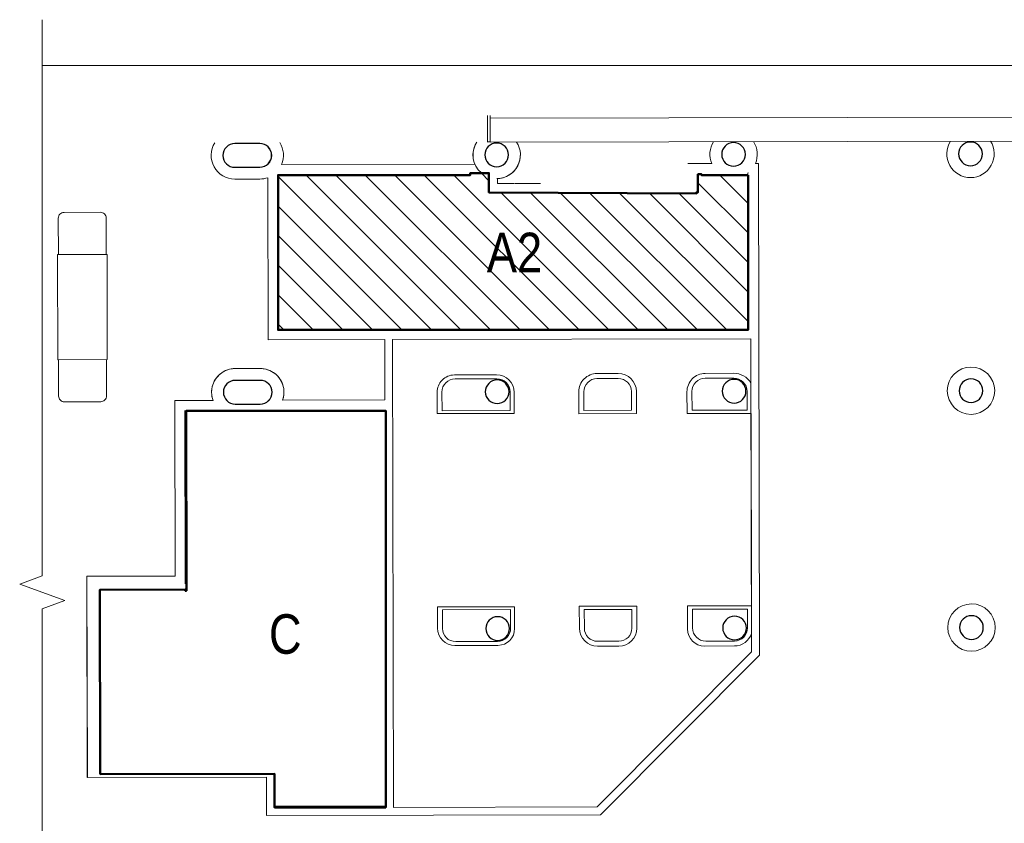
# Model space of a CAD drawing. Header units: millimetres. Extents: x 365044 to 878822, y -384447 to -241456.
# Tile 54 of 65: x 731825 to 806636, y -304858 to -243777. Entities that reach past the tile are written whole.
import ezdxf

# ---------------------------------------------------------------- set-up
doc = ezdxf.new("R2010")
doc.units = ezdxf.units.MM
doc.linetypes.add('Overhead', pattern=[3.96875, 2.38125, -1.5875])
for name, color, linetype, lineweight in [('A -TEXT', 7, 'Continuous', 13), ('A-AREA-____-OTLN', 32, 'Continuous', 9), ('A-COLS-____-MCUT', 52, 'Continuous', 25), ('A-COLS-____-OTLN', 52, 'Continuous', 9), ('A-FLOR-____-OTLN', 192, 'Continuous', 9), ('A-FLOR-HRAL-MBND', 11, 'Overhead', 9), ('A-TEXT', 7, 'Continuous', 9), ('A-WALL-____-MCUT', 95, 'Continuous', 18), ('A-WALL-____-MCUT-1', 113, 'Continuous', 9), ('A-WALL-____-OTLN', 113, 'Continuous', 9), ('A-WALL-____-PATT-1', 111, 'Continuous', 9)]:
    doc.layers.add(name, color=color, linetype=linetype, lineweight=lineweight)
doc.styles.get("Standard").update_dxf_attribs({"font": 'arial.ttf'})

# ---------------------------------------------------------------- blocks, each defined once
blk = doc.blocks.new('Basic Wall _ Brick_Generic_Face - ___-1851244-Level 0 - ARRIVALS - T2 - ARRIVALS FORECOURT')
at = {"layer": 'A-WALL-____-PATT-1'}
h = blk.add_hatch(dxfattribs=at)
h.set_pattern_fill('FP_2', color=256, style=0, pattern_type=2)
h.set_pattern_definition([(0, (0, 0), (406.4, 101.6), [33.528, -271.272, 33.528, -271.272, -1625.6]), (0, (0, 0), (406.4, 101.6), [-609.6, 33.528, -576.072, 33.528, -271.272, -711.2]), (0, (0, 0), (406.4, 101.6), [-1524, 33.528, -169.672, 33.528, -474.472]), (120, (152.4, 50.8), (-291.18818, 301.152724), [33.528, -271.272, 33.528, -271.272, -1625.6]), (120, (152.4, 50.8), (-291.18818, 301.152724), [-609.6, 33.528, -576.072, 33.528, -271.272, -711.2]), (120, (152.4, 50.8), (-291.18818, 301.152724), [-1524, 33.528, -169.672, 33.528, -474.472]), (240, (203.2, 254), (-115.21182, -402.752724), [33.528, -271.272, 33.528, -271.272, -1625.6]), (240, (203.2, 254), (-115.21182, -402.752724), [-609.6, 33.528, -576.072, 33.528, -271.272, -711.2]), (240, (203.2, 254), (-115.21182, -402.752724), [-1524, 33.528, -169.672, 33.528, -474.472])])
h.paths.add_polyline_path([(124149, -66225), (124234, -66225), (124224, -66215), (120645, -66215), (120645, -66225), (123949, -66225)], flags=0)
h = blk.add_hatch(dxfattribs=at)
h.set_pattern_fill('FP_9', color=256, style=0, pattern_type=2)
h.set_pattern_definition([(270, (124149.13, -66140), (500, 3e-14), []), (0, (124149.13, -66140), (0, 250), [])])
h.paths.add_polyline_path([(124149, -66225), (124234, -66225), (124224, -66215), (120645, -66215), (120645, -66225), (123949, -66225)], flags=0)
at = {"layer": 'A-WALL-____-OTLN'}
for q in [(120645, -66215), (124234, -66225)]:
    blk.add_line((120645, -66225), q, dxfattribs=at)
blk = doc.blocks.new('Column - Round - 1800mm Diameter-2489806-Level 0 - ARRIVALS - T2 - ARRIVALS FORECOURT')
at = {"layer": 'A-COLS-____-MCUT', "lineweight": 30}
for start, end in [(90, 180), (360, 90), (180, 0)]:
    blk.add_arc((0, 0), 900, start, end, dxfattribs=at)
blk = doc.blocks.new('03 - Column - Arrival Forecourt Expansion Joint - 12_ Diameter-2489807-Level 0 - ARRIVALS - T2 - ARRIVALS FORECOURT')
at = {"layer": 'A-COLS-____-MCUT'}
for p, q in [((-900, 950), (-900, -950)), ((900, -950), (900, 950))]:
    blk.add_line(p, q, dxfattribs=at)
for centre, start, end in [((0, 950), 0, 180), ((0, -950), 180, 0)]:
    blk.add_arc(centre, 900, start, end, dxfattribs=at)

msp = doc.modelspace()

# ---------------------------------------------------------------- hatches: boundary and pattern name
at = {"layer": 'A-FLOR-HRAL-MBND', "true_color": 0xff1f1f}
h = msp.add_hatch(dxfattribs=at)
h.set_pattern_fill('ANSI31', color=1, scale=500, angle=-90)
h.set_pattern_definition([(315, (-29130649.9, 21867458.7), (1122.532015, 1122.532015), [])])
h.paths.add_polyline_path([(787169.7, -267357.1), (787169.7, -255600.1), (783639.7, -255600.1), (783416.9, -255518.8), (783354.7, -255518.8), (783354.7, -256908.8), (783239.7, -256908.8), (783239.7, -256993.8), (767481.6, -256908.8), (767481.6, -255433.8), (766059.7, -255433.8), (766059.7, -255592.1), (751454.7, -255592.1), (751454.7, -267357.1)])

# ---------------------------------------------------------------- linework, layer by layer
at = {"layer": 'A-AREA-____-OTLN'}
for p, q in [((744473.2, -273575.9), (744500.6, -286661.6)), ((751235.9, -303567), (759535.2, -303549.6))]:
    msp.add_line(p, q, dxfattribs=at)
at = {"layer": 'A-FLOR-____-OTLN'}
for p, q in [((840560.8, -251108), (767561, -251260.8)), ((767364.8, -253088.7), (767364.8, -253061.3)), ((767564.8, -253088.3), (840564.7, -252935.4)), ((767564.8, -253060.8), (767564.8, -253088.3)), ((751728.8, -254782), (766407.8, -254751.3)), ((766407.8, -254751.3), (751728.9, -254782)), ((782592.1, -254717.7), (784409.2, -254717)), ((784409.3, -254717), (782593.5, -254717.6)), ((787724.6, -254716.3), (787954.9, -254715.9)), ((787956.4, -254715.9), (787724.9, -254715.9)), ((787954.9, -254715.9), (788033.2, -292074.2)), ((788034.6, -292074.2), (787956.4, -254715.9)), ((750696.3, -268112.7), (750670.5, -255786.5)), ((750671.9, -255786), (750697.7, -268112.7)), ((768132.2, -255851.8), (768132.9, -256222.9)), ((768134.4, -256222.9), (768133.6, -255851.7)), ((750070.6, -255890.7), (748170.6, -255894.7)), ((748170.7, -255894.7), (750070.7, -255890.7)), ((769401.4, -256220.3), (768132.9, -256222.9)), ((769449.4, -256220.2), (771393.4, -256216.1)), ((735196.2, -258423.3), (737955.6, -258417.5)), ((734763.6, -261622.8), (734757.8, -258863.6)), ((738395.9, -258856), (738401.7, -261615.2)), ((759560.9, -268094.1), (750696.3, -268112.7)), ((750697.7, -268112.7), (759562.3, -268094.1)), ((759570.5, -272679), (759560.9, -268094.1)), ((759562.3, -268094.1), (759571.9, -272679)), ((760161.9, -268091.8), (787381.4, -268034.8)), ((760235.5, -303648.1), (760161.9, -268091.8)), ((787388.4, -271401.9), (787381.4, -268034.8)), ((734786.1, -272382), (734780.3, -269622.8)), ((738418.4, -269615.2), (738424.2, -272367.7)), ((748200.8, -270294.6), (750100.8, -270290.6)), ((750100.8, -270290.6), (748200.8, -270294.6)), ((764851.4, -270781.3), (768058, -270774.6)), ((775689.2, -270671.9), (777301.4, -270668.5)), ((783916.9, -270657.3), (786070.6, -270653)), ((768087.7, -271067.8), (764908.9, -271074.4)), ((777301.9, -271048.5), (775687.7, -271051.9)), ((786087.8, -271030.1), (783902.2, -271034.5)), ((787431.2, -291828.2), (787388.4, -271401.9)), ((763543.4, -273715.4), (763540, -272098.2)), ((763911, -272076.5), (763913.9, -273495.9)), ((769092.8, -273485.1), (769089.8, -272065.7)), ((769393.4, -272104.4), (769396.8, -273703.2)), ((774315, -273729.8), (774311.5, -272055.3)), ((774689.8, -272054), (774692.8, -273473.3)), ((778307, -273465.8), (778304, -272046.4)), ((778683.3, -272044.6), (778686.8, -273720.6)), ((782528.1, -273712.5), (782524.6, -272055.4)), ((782904.2, -272036.6), (782907.1, -273456.1)), ((787092.7, -273447.4), (787089.8, -272028)), ((737979.1, -272814.7), (735226.4, -272820.5)), ((746513.8, -272712.1), (743610.7, -272718.2)), ((743638.7, -286063.4), (743610.7, -272718.2)), ((743612.2, -272718.2), (743640.1, -286063.4)), ((751800, -272695.2), (759570.5, -272679)), ((759571.9, -272679), (751800, -272695.2)), ((744400.4, -286576.8), (744373, -273476.1)), ((769396.8, -273703.2), (763543.4, -273715.4)), ((763913.9, -273495.9), (769092.8, -273485.1)), ((778686.8, -273720.6), (774315, -273729.8)), ((774692.8, -273473.3), (778307, -273465.8)), ((787393.3, -273702.4), (782528.1, -273712.5)), ((782907.1, -273456.1), (787092.7, -273447.4)), ((787423.9, -288322.8), (787393.3, -273702.4)), ((736932.2, -286077.5), (743638.7, -286063.4)), ((736964.2, -301378.7), (736932.2, -286077.5)), ((743640.1, -286063.4), (736933.6, -286077.5)), ((736933.6, -286077.5), (736965.7, -301378.7)), ((763574.1, -288409.6), (769427.6, -288397.4)), ((763577.5, -290026.8), (763574.1, -288409.6)), ((769124.5, -288616.7), (763945.6, -288627.5)), ((763945.6, -288627.5), (763948.6, -290046.9)), ((769127.4, -290036.1), (769124.5, -288616.7)), ((769427.6, -288397.4), (769431, -290061.4)), ((774345.7, -288350.2), (778717.4, -288341)), ((774349.2, -290024.6), (774345.7, -288350.2)), ((778338.7, -288597.4), (774724.4, -288605)), ((774724.4, -288605), (774727.4, -290024.4)), ((778341.7, -290016.8), (778338.7, -288597.4)), ((778717.4, -288341), (778720.9, -290017)), ((782557.4, -288333), (787423.9, -288322.8)), ((782561.1, -290084.4), (782557.4, -288333)), ((787124.8, -288579), (782943.8, -288588)), ((782943.8, -288588), (782946.7, -290006)), ((787127.8, -289999), (787124.8, -288579)), ((783951.4, -291006.5), (786129.5, -291001.9)), ((768166.4, -291331.4), (764894.5, -291338.2)), ((764950.7, -291044.8), (768129.5, -291038.2)), ((775729.5, -291022.3), (777343.8, -291018.9)), ((777344.8, -291398.9), (775732.6, -291402.3)), ((786130.3, -291380.3), (783867.1, -291385)), ((787431.2, -291828.2), (775692.7, -303615.7)), ((788033.2, -292074.2), (775942.4, -304215.2)), ((775943.9, -304215.2), (788034.6, -292074.2)), ((750568.4, -301350.2), (736964.2, -301378.7)), ((736965.7, -301378.7), (750569.8, -301350.2)), ((750574.5, -304268.3), (750568.4, -301350.2)), ((750569.8, -301350.2), (750576, -304268.3)), ((759635.5, -303649.4), (751136.1, -303667.2)), ((775692.7, -303615.7), (760235.5, -303648.1)), ((775942.4, -304215.2), (750574.5, -304268.3)), ((750576, -304268.3), (775943.9, -304215.2))]:
    msp.add_line(p, q, dxfattribs=at)
at = {"layer": 'A-FLOR-____-OTLN', "color": 6, "linetype": 'Continuous'}
for points in [[(733542.6, -243776.7), (733542.6, -286055), (731825.4, -286680), (735259.7, -287930), (733542.6, -288555), (733542.6, -336284.6)], [(877105.1, -247261.4), (815456.1, -247261.4), (814831.1, -245544.3), (813581.1, -248978.6), (812956.1, -247261.4), (733542.6, -247261.4)]]:
    msp.add_lwpolyline(points, dxfattribs=at)
at = {"layer": 'A-FLOR-____-OTLN'}
for points in [[(735196.2, -258423.3, 0.4142136), (734757.8, -258863.6, -0.4142136)], [(738395.9, -258856, 0.4142136), (737955.6, -258417.5, -0.4142136)], [(734786.1, -272382, 0.4142136), (735226.4, -272820.5, -0.4142136)], [(737979.1, -272814.7, 0.4142136), (738424.2, -272367.7, -0.4142136)]]:
    msp.add_lwpolyline(points, format="xyb", close=True, dxfattribs=at)
msp.add_lwpolyline([(734701.6, -261623), (738461.6, -261615.1), (738478.3, -269615.1), (734718.3, -269622.9)], close=True, dxfattribs=at)
at = {"layer": 'A-FLOR-____-OTLN', "flags": 128}
for points in [[(748200.8, -270294.6), (748050.9, -270301.2), (747901.9, -270320.2), (747755.1, -270351.6), (747611.5, -270395.1), (747471.9, -270450.5), (747337.4, -270517.3), (747209, -270595), (747087.5, -270683.2), (746973.8, -270781.2), (746868.6, -270888.3), (746772.7, -271003.9), (746686.8, -271127), (746611.5, -271256.8), (746547.2, -271392.5), (746494.5, -271533.1), (746453.6, -271677.5), (746424.9, -271824.9), (746408.7, -271974.1), (746404.9, -272124.2), (746413.6, -272274.1), (746434.8, -272422.7), (746468.3, -272569), (746513.8, -272712.1)], [(751800, -272695.3), (751844.4, -272552.1), (751876.8, -272405.8), (751896.9, -272257.3), (751904.5, -272107.6), (751899.7, -271957.8), (751882.4, -271809), (751852.9, -271662.1), (751811.1, -271518.1), (751757.6, -271378.2), (751692.6, -271243.1), (751616.6, -271114), (751530.1, -270991.6), (751433.8, -270876.8), (751328.2, -270770.4), (751214.1, -270673.2), (751092.4, -270585.9), (750963.8, -270508.9), (750829.2, -270442.9), (750689.6, -270388.4), (750546, -270345.6), (750399.3, -270314.9), (750250.6, -270296.6), (750100.8, -270290.6)]]:
    msp.add_lwpolyline(points, dxfattribs=at)
at = {"layer": 'A-FLOR-____-OTLN'}
for centre, radius, start, end in [((748166.9, -254094.7), 1800, 147.655747, 270.12), ((748166.9, -254094.7), 1800, 147.655747, 270.12), ((750066.9, -254090.7), 1800, 337.414672, 32.59165), ((750066.9, -254090.7), 1800, 337.414672, 32.591755), ((768066.8, -254053), 1800, 147.650044, 202.826888), ((768066.9, -254053), 1800, 147.649783, 202.826888), ((768066.9, -254053), 1800, 147.689699, 229.694245), ((768066.9, -254053), 1800, 270.12, 32.582578), ((768066.8, -254053), 1800, 272.080398, 32.572663), ((768066.9, -254053), 1800, 272.124927, 32.592206), ((786066.8, -254015.3), 1800, 147.650812, 202.94677), ((786066.8, -254015.3), 1800, 147.650527, 202.946685), ((786066.8, -254015.3), 1800, 337.077477, 32.587709), ((786066.8, -254015.3), 1800, 337.091573, 32.588076), ((804067.5, -253977.6), 1800, 147.657422, 270.12), ((804067.5, -253977.6), 1800, 147.657422, 270.12), ((804067.5, -253977.6), 1800, 270.12, 32.582578), ((804067.5, -253977.6), 1800, 270.12, 32.582578), ((750066.9, -254090.7), 1800, 270.12, 289.593012), ((750066.9, -254090.7), 1800, 270.12, 289.640221), ((786066.8, -254015.3), 1800, 305.743082, 308.819285), ((748204.6, -272094.6), 1800, 90.12, 200.062396), ((750104.6, -272090.6), 1800, 340.372715, 90.12), ((764854.2, -272095.5), 1314.2, 90.12, 180.12), ((768060.8, -272107.2), 1332.7, 0.12, 90.12), ((775692.1, -272052.4), 1380.6, 90.12, 180.12), ((777304.3, -272047.5), 1379, 0.12, 90.12), ((783919.7, -272052.4), 1395.1, 90.114763, 180.12), ((786073.7, -272181.5), 1528.5, 30.665791, 90.114763), ((804105.2, -271977.5), 1800, 90.12, 270.12), ((804105.2, -271977.5), 1800, 90.12, 270.12), ((804105.2, -271977.5), 1800, 270.12, 90.12), ((804105.2, -271977.5), 1800, 270.12, 90.12), ((764911, -272074.4), 1000, 90.12, 180.12), ((768089.8, -272067.8), 1000, 0.12, 90.12), ((768104.5, -272053), 900, 74.637257, 74.794751), ((768104.5, -272053), 900, 67.909534, 68.136928), ((768104.5, -272053), 900, 61.18221, 61.450339), ((775689.8, -272051.9), 1000, 90.12, 180.12), ((777304, -272048.5), 1000, 0.12, 90.12), ((783904.1, -272034.5), 1000, 90.109596, 180.12), ((786089.8, -272030.1), 1000, 0.12, 90.114763), ((768104.5, -272053), 900, 289.814999, 290.34882), ((804142.9, -289977.5), 1800, 90.12, 270.12), ((804142.9, -289977.5), 1800, 90.12, 270.12), ((804142.9, -289977.5), 1800, 270.12, 90.12), ((804142.9, -289977.5), 1800, 270.12, 90.12), ((764891.7, -290024.1), 1314.2, 180.12, 270.12), ((764948.6, -290044.8), 1000, 180.12, 270.12), ((768127.4, -290038.2), 1000, 270.12, 0.12), ((768163.7, -290064.1), 1267.3, 270.12, 0.12), ((775729.7, -290021.7), 1380.6, 180.12, 270.12), ((775727.4, -290022.3), 1000, 180.12, 270.12), ((777341.7, -290018.9), 1000, 270.12, 0.12), ((777341.9, -290019.9), 1379, 270.12, 0.12), ((783864.4, -290081.7), 1303.3, 180.12, 270.12), ((783949.3, -290003.9), 1002.6, 180.12, 270.12), ((786127, -290001.1), 1000.8, 270.145535, 0.12), ((786127.4, -290019.5), 1360.8, 270.12, 342.932011)]:
    msp.add_arc(centre, radius, start, end, dxfattribs=at)
at = {"layer": 'A-TEXT', "lineweight": 50}
for points in [[(787169.7, -255600.1), (783639.7, -255600.1), (783639.7, -255527.1), (783439.7, -255527.1), (783439.7, -255518.8), (783354.7, -255518.8), (783354.7, -256908.8), (783239.7, -256908.8), (783239.7, -256993.8), (767481.6, -256908.8), (767481.6, -255433.8), (766059.7, -255433.8), (766059.7, -255592.1), (751454.7, -255592.1), (751454.7, -267357.1), (787169.7, -267357.1)], [(751185.5, -303649.4), (751180.1, -301093.4), (737948.3, -301121.1), (737918.9, -287111.1), (744405.5, -287097.5), (744409.4, -287097.5), (744409.4, -287182.4), (744492.6, -287182), (744485.5, -273494.4), (759635.5, -273494.5), (759635.5, -303649.4)]]:
    msp.add_lwpolyline(points, close=True, dxfattribs=at)
at = {"layer": 'A-WALL-____-MCUT'}
for p, q in [((768065.7, -253143), (768065.7, -253153)), ((786063.4, -253105.3), (786063.5, -253115.3)), ((786063.5, -253115.3), (786064.9, -253115.3)), ((786064.9, -253105.3), (786064.9, -253115.3)), ((768069.5, -254953), (768069.5, -254963)), ((786067.2, -254915.3), (786067.2, -254925.3)), ((786068.7, -254915.3), (786068.7, -254925.3)), ((750101.2, -271180.6), (750101.2, -271190.6)), ((786101.2, -271115.2), (786102.6, -271115.2)), ((750105, -272990.7), (750105, -273000.6)), ((744400.6, -286661.8), (744400.4, -286586.8))]:
    msp.add_line(p, q, dxfattribs=at)
at = {"layer": 'A-WALL-____-MCUT-1'}
for p, q in [((748199.8, -271194.6), (748201.2, -271194.6)), ((738016.8, -297011.3), (737941.8, -297011.5))]:
    msp.add_line(p, q, dxfattribs=at)
at = {"layer": 'A-WALL-____-OTLN'}
for p, q in [((767364.8, -253061.3), (767360.6, -251069.9)), ((767560.6, -251069.9), (767564.8, -253060.8)), ((767564.8, -253060.8), (767364.8, -253061.3)), ((750099.7, -271180.6), (748199.7, -271184.6)), ((750099.7, -271190.6), (750099.7, -271180.6))]:
    msp.add_line(p, q, dxfattribs=at)
for centre in [(750065.4, -254090.7), (750101.6, -272090.6)]:
    msp.add_arc(centre, 910, 270.12, 90.12, dxfattribs=at)

# ---------------------------------------------------------------- block references
at = {"layer": 'A-COLS-____-OTLN', "rotation": 270.1199999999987}
for name, p in [('03 - Column - Arrival Forecourt Expansion Joint - 12_ Diameter-2489807-Level 0 - ARRIVALS - T2 - ARRIVALS FORECOURT', (749115.4, -254092.7)), ('Column - Round - 1800mm Diameter-2489806-Level 0 - ARRIVALS - T2 - ARRIVALS FORECOURT', (768066.8, -254053)), ('Column - Round - 1800mm Diameter-2489806-Level 0 - ARRIVALS - T2 - ARRIVALS FORECOURT', (786066.8, -254015.3)), ('Column - Round - 1800mm Diameter-2489806-Level 0 - ARRIVALS - T2 - ARRIVALS FORECOURT', (804066.8, -253977.6)), ('03 - Column - Arrival Forecourt Expansion Joint - 12_ Diameter-2489807-Level 0 - ARRIVALS - T2 - ARRIVALS FORECOURT', (749153.1, -272092.7)), ('Column - Round - 1800mm Diameter-2489806-Level 0 - ARRIVALS - T2 - ARRIVALS FORECOURT', (768104.5, -272053)), ('Column - Round - 1800mm Diameter-2489806-Level 0 - ARRIVALS - T2 - ARRIVALS FORECOURT', (786104.5, -272015.3)), ('Column - Round - 1800mm Diameter-2489806-Level 0 - ARRIVALS - T2 - ARRIVALS FORECOURT', (804104.5, -271977.6)), ('Column - Round - 1800mm Diameter-2489806-Level 0 - ARRIVALS - T2 - ARRIVALS FORECOURT', (768142.2, -290052.9)), ('Column - Round - 1800mm Diameter-2489806-Level 0 - ARRIVALS - T2 - ARRIVALS FORECOURT', (786142.2, -290015.2)), ('Column - Round - 1800mm Diameter-2489806-Level 0 - ARRIVALS - T2 - ARRIVALS FORECOURT', (804142.2, -289977.5))]:
    msp.add_blockref(name, p, dxfattribs=at)
at = {"layer": 'A-WALL-____-OTLN', "rotation": 270.1199999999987}
msp.add_blockref('Basic Wall _ Brick_Generic_Face - ___-1851244-Level 0 - ARRIVALS - T2 - ARRIVALS FORECOURT', (803903.9, -176227.8), dxfattribs=at)

# ---------------------------------------------------------------- texts
at = {"layer": 'A -TEXT', "char_height": 3000, "attachment_point": 1}
for s, insert in [('{\\fArial Narrow|b0|i0|c0|p34;A2}', (767315.5, -259969.7)), ('{\\fArial Narrow|b0|i0|c0|p34;C}', (750763.6, -288969.5))]:
    msp.add_mtext_dynamic_manual_height_columns(s, width=6002.944, gutter_width=1, heights=[0], dxfattribs=dict(at, insert=insert))

doc.saveas('drawing.dxf')
